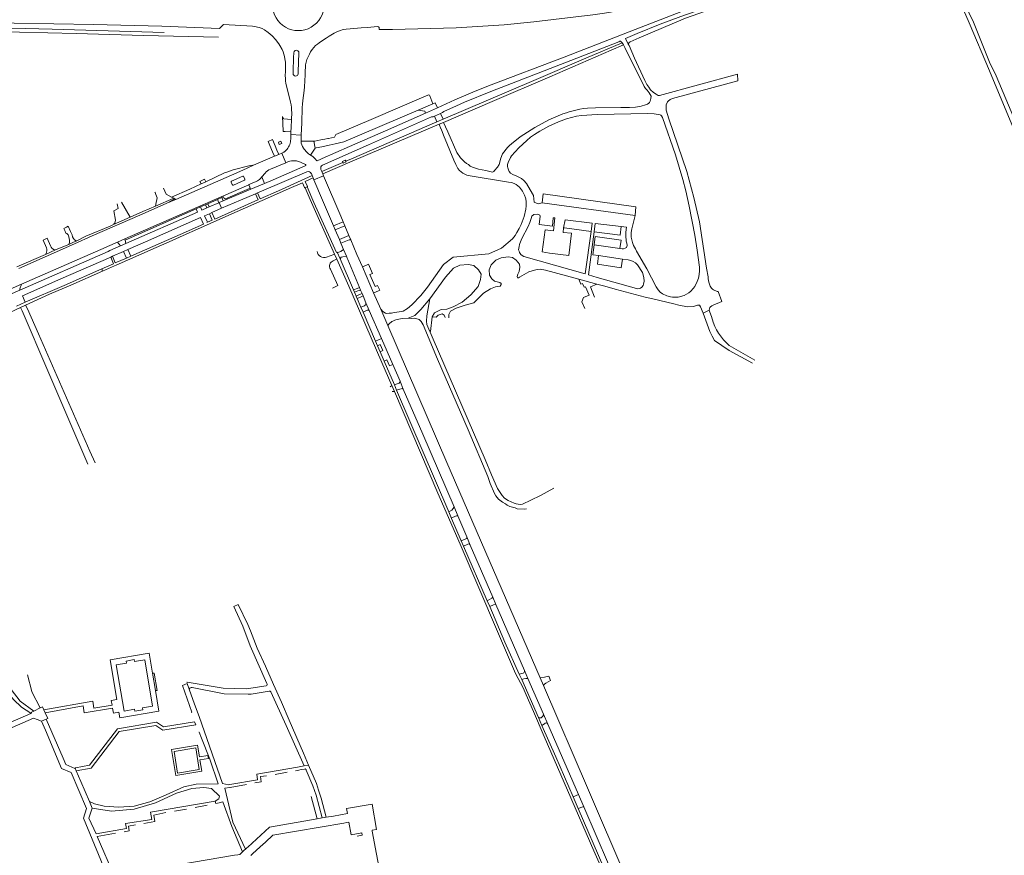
# Model space of a CAD drawing. Extents: x 145000 to 155000, y 457500 to 470000.
# Tile 64 of 196: x 148210 to 148783, y 458962 to 459448. Entities that reach past the tile are written whole.
import ezdxf

# ---------------------------------------------------------------- set-up
doc = ezdxf.new("R2010")
doc.units = 0
doc.header["$LTSCALE"] = 0.2
doc.header["$MEASUREMENT"] = 0
doc.layers.add('kant verharding', color=252, linetype='Continuous', lineweight=0)

msp = doc.modelspace()

# ---------------------------------------------------------------- linework, layer by layer
at = {"layer": 'kant verharding', "lineweight": 0}
for p, q in [((148569.2, 459439.72), (148562.55, 459436.97)), ((148562.55, 459436.97), (148564.08, 459433.65)), ((148561.27, 459433.14), (148560.49, 459434.38)), ((148561.27, 459433.14), (148562.1, 459431.7)), ((148564.54, 459432.77), (148564.08, 459433.65)), ((148365.27, 459409.32), (148367.74, 459399.83)), ((148441.92, 459395.25), (148450.53, 459398.94)), ((148453.09, 459396.63), (148446.18, 459393.58)), ((148363.63, 459390.11), (148363.04, 459391.5)), ((148363.04, 459391.5), (148363.39, 459383.16)), ((148368.38, 459393.82), (148368.26, 459389.9)), ((148451.41, 459391.76), (148454.95, 459393.33)), ((148452.7, 459388.44), (148451.41, 459391.76)), ((148454.95, 459393.33), (148456.4, 459389.96)), ((148368.26, 459389.9), (148363.63, 459390.11)), ((148368.05, 459385.19), (148367.94, 459382.71)), ((148368.26, 459389.9), (148368.05, 459385.19)), ((148373.92, 459380.75), (148374.19, 459387.86)), ((148452.7, 459388.44), (148403.12, 459367.04)), ((148454.13, 459387.11), (148403.47, 459365.55)), ((148456.4, 459389.96), (148452.7, 459388.44)), ((148454.13, 459387.11), (148456.73, 459388.17)), ((148455.18, 459384.49), (148454.13, 459387.11)), ((148457.85, 459385.63), (148456.73, 459388.17)), ((148459.2, 459382.58), (148457.85, 459385.63)), ((148363.39, 459383.16), (148363.4, 459382.9)), ((148363.4, 459382.9), (148364.56, 459382.85)), ((148364.56, 459382.85), (148367.94, 459382.71)), ((148367.83, 459379.38), (148367.8, 459378.34)), ((148367.89, 459381.09), (148367.83, 459379.38)), ((148367.94, 459382.71), (148367.89, 459381.09)), ((148373.92, 459380.75), (148367.89, 459381.09)), ((148373.86, 459379.07), (148373.92, 459380.75)), ((148455.19, 459384.47), (148455.18, 459384.49)), ((148456.72, 459380.67), (148455.19, 459384.47)), ((148357.19, 459378.12), (148354.61, 459376.97)), ((148354.61, 459376.97), (148357.22, 459370.99)), ((148358.79, 459374.43), (148357.19, 459378.12)), ((148359.81, 459372.09), (148358.79, 459374.43)), ((148360.62, 459376.57), (148361.17, 459375.27)), ((148373.8, 459377.28), (148373.86, 459379.07)), ((148373.8, 459377.26), (148373.8, 459377.28)), ((148373.8, 459377.28), (148374.42, 459377.28)), ((148374.42, 459377.28), (148381.28, 459377.21)), ((148381.28, 459377.21), (148381.78, 459377.3)), ((148381.94, 459373.23), (148381.28, 459377.21)), ((148381.78, 459377.3), (148385.4, 459377.96)), ((148358.35, 459368.43), (148346.17, 459363.26)), ((148357.22, 459370.99), (148358.35, 459368.43)), ((148360.93, 459369.53), (148358.35, 459368.43)), ((148360.93, 459369.53), (148359.81, 459372.09)), ((148360.93, 459369.53), (148362.62, 459370.25)), ((148362.62, 459370.25), (148364.92, 459364.68)), ((148379.31, 459369.12), (148379.63, 459369.63)), ((148379.72, 459368.85), (148379.31, 459369.12)), ((148379.63, 459369.63), (148381.94, 459373.23)), ((148382.53, 459373.34), (148381.94, 459373.23)), ((148346.17, 459363.26), (148339.9, 459360.45)), ((148364.92, 459364.68), (148356.07, 459360.9)), ((148385.89, 459359.57), (148398.17, 459364.88)), ((148403.47, 459365.55), (148386.48, 459358.19)), ((148399.8, 459365.58), (148403.12, 459367.04)), ((148333.4, 459357.54), (148300.96, 459343.37)), ((148329.36, 459358.74), (148318.47, 459353.64)), ((148339.9, 459360.45), (148333.4, 459357.54)), ((148339.9, 459356.84), (148333.46, 459353.99)), ((148341.18, 459355.21), (148340.61, 459356.58)), ((148351.04, 459356.47), (148350.25, 459355.59)), ((148352.91, 459358.59), (148351.04, 459356.47)), ((148352.65, 459352.65), (148351.04, 459356.47)), ((148373.97, 459354.41), (148380.27, 459357.25)), ((148380.27, 459357.25), (148379.8, 459358.34)), ((148380.68, 459356.28), (148380.27, 459357.25)), ((148386.95, 459357.07), (148381.35, 459354.71)), ((148385.89, 459359.57), (148385.39, 459360.76)), ((148386.29, 459358.64), (148385.89, 459359.57)), ((148386.48, 459358.19), (148386.29, 459358.64)), ((148386.95, 459357.07), (148386.48, 459358.19)), ((148315.73, 459352.36), (148309.22, 459349.31)), ((148318.47, 459353.64), (148315.73, 459352.36)), ((148328.8, 459345.48), (148343.5, 459351.9)), ((148333.19, 459353.36), (148333.81, 459351.96)), ((148334.47, 459351.69), (148340.94, 459354.52)), ((148343.61, 459351.95), (148343.5, 459351.9)), ((148343.5, 459351.9), (148344.07, 459350.54)), ((148344.51, 459352.34), (148343.61, 459351.95)), ((148347.77, 459353.75), (148344.51, 459352.34)), ((148352.65, 459352.65), (148344.6, 459349.27)), ((148360.71, 459348.45), (148373.97, 459354.41)), ((148377.37, 459350.73), (148376.12, 459350.17)), ((148381.35, 459341.56), (148377.37, 459350.73)), ((148380.82, 459355.95), (148380.68, 459356.28)), ((148381.35, 459354.71), (148380.82, 459355.95)), ((148386.32, 459343.01), (148381.35, 459354.71)), ((148328.8, 459345.48), (148271.35, 459320.38)), ((148288.84, 459347.62), (148288.92, 459347.45)), ((148288.92, 459347.45), (148289.46, 459346.19)), ((148309.22, 459349.31), (148298.58, 459344.7)), ((148328.57, 459342.52), (148344.6, 459349.27)), ((148343.8, 459349.74), (148329.89, 459343.69)), ((148344.07, 459350.54), (148344.6, 459349.27)), ((148348.52, 459347.12), (148347.34, 459346.62)), ((148347.34, 459346.62), (148348.92, 459343.21)), ((148348.52, 459347.12), (148350.08, 459343.71)), ((148360.71, 459348.45), (148350.08, 459343.71)), ((148376.12, 459350.17), (148379.13, 459343.35)), ((148514.53, 459346.58), (148513.98, 459341.4)), ((148274.49, 459333.03), (148269.5, 459341.86)), ((148297.23, 459341.74), (148280.12, 459334.3)), ((148289.26, 459339.53), (148281.89, 459336.29)), ((148299.77, 459344.02), (148289.26, 459339.53)), ((148289.47, 459340.56), (148289.26, 459339.53)), ((148300.36, 459343.7), (148297.23, 459341.74)), ((148297.23, 459341.74), (148300.96, 459343.37)), ((148298.58, 459344.7), (148299.77, 459344.02)), ((148299.77, 459344.02), (148300.36, 459343.7)), ((148300.36, 459343.7), (148300.96, 459343.37)), ((148318.23, 459340.3), (148315.32, 459339.04)), ((148319.55, 459340.87), (148318.23, 459340.3)), ((148319.07, 459338.44), (148318.23, 459340.3)), ((148325.18, 459343.3), (148319.55, 459340.87)), ((148319.55, 459340.87), (148320.35, 459339.01)), ((148325.98, 459341.48), (148320.35, 459339.01)), ((148348.66, 459343.09), (148323.71, 459331.98)), ((148327.76, 459344.42), (148325.18, 459343.3)), ((148325.18, 459343.3), (148325.98, 459341.48)), ((148326.12, 459341.49), (148325.98, 459341.48)), ((148326.12, 459341.49), (148328.57, 459342.52)), ((148327.56, 459338.2), (148326.12, 459341.49)), ((148327.76, 459344.42), (148328.57, 459342.52)), ((148331.92, 459334.15), (148355.98, 459344.78)), ((148348.92, 459343.21), (148348.66, 459343.09)), ((148392.72, 459327.96), (148386.32, 459343.01)), ((148513.98, 459341.4), (148568.05, 459334.05)), ((148280.12, 459334.3), (148252.3, 459322.15)), ((148312.75, 459337.91), (148271.51, 459319.68)), ((148281.89, 459336.29), (148274.49, 459333.03)), ((148310.1, 459324.51), (148331.92, 459334.15)), ((148315.32, 459339.04), (148312.75, 459337.91)), ((148317.71, 459333.8), (148319.48, 459330.1)), ((148320.35, 459339.01), (148319.07, 459338.44)), ((148322.02, 459335.74), (148320.53, 459335.08)), ((148322.19, 459331.31), (148320.53, 459335.08)), ((148327.56, 459338.2), (148322.02, 459335.74)), ((148322.02, 459335.74), (148323.71, 459331.98)), ((148274.49, 459333.03), (148264.79, 459328.74)), ((148317.13, 459329.05), (148303.48, 459322.97)), ((148317.13, 459329.05), (148315.42, 459332.79)), ((148319.48, 459330.1), (148319.11, 459329.93)), ((148322.19, 459331.31), (148319.48, 459330.1)), ((148398.28, 459330.32), (148392.72, 459327.96)), ((148393.66, 459325.75), (148392.72, 459327.96)), ((148393.66, 459325.75), (148399.24, 459328.09)), ((148399.24, 459328.09), (148398.28, 459330.32)), ((148401.68, 459322.42), (148399.24, 459328.09)), ((148236.42, 459325.25), (148237.05, 459323.79)), ((148238.51, 459327.74), (148237.47, 459327.24)), ((148252.3, 459322.15), (148242.18, 459317.65)), ((148274.88, 459310.42), (148303.48, 459322.97)), ((148309.09, 459324.07), (148310.1, 459324.51)), ((148396.1, 459320), (148393.66, 459325.75)), ((148401.68, 459322.42), (148396.1, 459320)), ((148402.75, 459319.92), (148401.68, 459322.42)), ((148526.49, 459326.8), (148527.03, 459326.77)), ((148527.03, 459326.77), (148542.42, 459324.76)), ((148542.42, 459324.76), (148538.99, 459300.12)), ((148540.94, 459299.55), (148544.15, 459324.54)), ((148223.94, 459319.77), (148226.31, 459320.83)), ((148242.18, 459317.65), (148225.11, 459310.06)), ((148226.31, 459320.83), (148228.21, 459316.36)), ((148237.26, 459316.5), (148231.07, 459313.99)), ((148238.81, 459317.13), (148237.26, 459316.5)), ((148241.52, 459318.46), (148238.81, 459317.13)), ((148243.02, 459319.2), (148241.52, 459318.46)), ((148267.04, 459318.49), (148261.36, 459316)), ((148262.57, 459313.61), (148268.79, 459316.34)), ((148271.35, 459320.38), (148267.04, 459318.49)), ((148268.79, 459316.34), (148271.95, 459317.73)), ((148271.51, 459319.68), (148271.35, 459320.38)), ((148271.95, 459317.73), (148271.51, 459319.68)), ((148273.02, 459314.22), (148283.43, 459318.8)), ((148289.53, 459315.43), (148297.17, 459318.8)), ((148397.02, 459317.85), (148396.1, 459320)), ((148398.5, 459314.23), (148397.02, 459317.85)), ((148406.35, 459311.32), (148402.75, 459319.92)), ((148544.19, 459317.03), (148543.45, 459311.07)), ((148544.78, 459321.79), (148544.19, 459317.03)), ((148559.18, 459314.87), (148544.19, 459317.03)), ((148544.78, 459321.79), (148559.88, 459319.75)), ((148559.88, 459319.75), (148559.18, 459314.87)), ((148208.57, 459304.09), (148225.25, 459311.44)), ((148210.3, 459290.64), (148261.63, 459313.19)), ((148260.49, 459315.62), (148211.28, 459294.03)), ((148231.07, 459313.99), (148225.25, 459311.44)), ((148261.36, 459316), (148260.49, 459315.62)), ((148261.63, 459313.19), (148262.57, 459313.61)), ((148264.15, 459310.31), (148270.51, 459313.11)), ((148270.51, 459313.11), (148273.02, 459314.22)), ((148272.33, 459309.3), (148270.51, 459313.11)), ((148272.86, 459308.08), (148289.53, 459315.43)), ((148273.02, 459314.22), (148274.88, 459310.42)), ((148394.82, 459312.64), (148396.5, 459308.91)), ((148400.19, 459310.34), (148398.5, 459314.23)), ((148409.47, 459304.12), (148406.35, 459311.32)), ((148543.45, 459311.07), (148546.75, 459310.7)), ((148546.75, 459310.7), (148560.7, 459308.63)), ((148560.46, 459314.68), (148559.18, 459314.87)), ((148225.11, 459310.06), (148209.82, 459303.26)), ((148234.24, 459297.15), (148263.15, 459309.87)), ((148257.93, 459302.98), (148264.77, 459305.98)), ((148263.15, 459309.87), (148264.15, 459310.31)), ((148264.77, 459305.98), (148263.15, 459309.87)), ((148264.15, 459310.31), (148265.77, 459306.42)), ((148265.43, 459304.81), (148266.42, 459305.24)), ((148265.77, 459306.42), (148272.33, 459309.3)), ((148266.42, 459305.24), (148272.86, 459308.08)), ((148272.33, 459309.3), (148274.88, 459310.42)), ((148396.5, 459308.91), (148404.35, 459290.76)), ((148400.68, 459309.22), (148400.19, 459310.34)), ((148400.97, 459308.51), (148400.68, 459309.22)), ((148407.82, 459292.14), (148400.97, 459308.51)), ((148538.99, 459300.12), (148503.31, 459310.28)), ((148560.7, 459308.63), (148563.94, 459308.2)), ((148569.47, 459305.32), (148572.32, 459300.81)), ((148257.93, 459302.98), (148258.43, 459301.72)), ((148258.43, 459301.72), (148265.43, 459304.81)), ((148410.1, 459304.39), (148409.47, 459304.12)), ((148416.02, 459289.01), (148409.47, 459304.12)), ((148515.93, 459302.31), (148535.28, 459296.96)), ((148201.69, 459289.76), (148211.28, 459294.03)), ((148234.24, 459297.15), (148211.83, 459287.35)), ((148535.28, 459296.96), (148545.76, 459294.07)), ((148545.76, 459294.07), (148550.37, 459292.89)), ((148204.52, 459288.1), (148210.3, 459290.64)), ((148404.35, 459290.76), (148406.47, 459291.6)), ((148404.35, 459290.76), (148404.86, 459289.55)), ((148404.86, 459289.55), (148406.85, 459290.17)), ((148404.86, 459289.55), (148405.85, 459287.21)), ((148405.85, 459287.21), (148407.77, 459288.08)), ((148406.47, 459291.6), (148407.82, 459292.14)), ((148406.85, 459290.17), (148408.45, 459290.68)), ((148407.77, 459288.08), (148409.27, 459288.74)), ((148408.45, 459290.68), (148407.82, 459292.14)), ((148408.45, 459290.68), (148409.27, 459288.74)), ((148409.27, 459288.74), (148409.89, 459287.27)), ((148416.02, 459289.01), (148416.72, 459289.32)), ((148420.13, 459279.53), (148416.02, 459289.01)), ((148550.37, 459292.89), (148556.4, 459291.25)), ((148556.4, 459291.25), (148573.8, 459286.6)), ((148213.34, 459283.73), (148208.45, 459281.32)), ((148211.83, 459287.35), (148213.34, 459283.73)), ((148405.85, 459287.21), (148406.47, 459285.73)), ((148406.47, 459285.73), (148408.42, 459286.61)), ((148406.47, 459285.73), (148408.56, 459280.77)), ((148408.42, 459286.61), (148409.89, 459287.27)), ((148409.89, 459287.27), (148411.58, 459283.28)), ((148411.58, 459283.28), (148413.49, 459278.75)), ((148573.8, 459286.6), (148578.39, 459285.54)), ((148210.69, 459280.49), (148213.71, 459281.9)), ((148211.67, 459278.55), (148210.69, 459280.49)), ((148214.76, 459279.78), (148213.71, 459281.9)), ((148408.56, 459280.77), (148410.2, 459281.42)), ((148408.56, 459280.77), (148409.85, 459277.8)), ((148409.85, 459277.8), (148411.81, 459278.79)), ((148417.15, 459260.97), (148409.85, 459277.8)), ((148413.49, 459278.75), (148420.6, 459262.45)), ((148420.13, 459279.53), (148424.35, 459270.06)), ((148433.19, 459278.38), (148427.21, 459277.47)), ((148607.54, 459277.35), (148611.18, 459278.93)), ((148450.08, 459275.11), (148449.09, 459266.62)), ((148450.08, 459275.11), (148452.33, 459274.9)), ((148417.15, 459260.97), (148420.6, 459262.45)), ((148418.28, 459258.36), (148417.15, 459260.97)), ((148420.6, 459262.45), (148427.19, 459247.35)), ((148419.82, 459254.84), (148418.28, 459258.36)), ((148422.19, 459249.37), (148419.82, 459254.84)), ((148428.2, 459235.53), (148422.19, 459249.37)), ((148427.19, 459247.35), (148431.43, 459237.64)), ((148431.43, 459237.64), (148433.27, 459233.13)), ((148425.71, 459234.52), (148426.62, 459235.18)), ((148428.11, 459231.68), (148426.62, 459235.18)), ((148428.2, 459235.53), (148429.78, 459236.16)), ((148429.33, 459232.48), (148428.2, 459235.53)), ((148429.33, 459232.48), (148459.67, 459161.87)), ((148251.03, 459197.1), (148254.16, 459190.35)), ((148459.67, 459161.87), (148461.34, 459157.9)), ((148464.88, 459159.43), (148462.78, 459164.68)), ((148461.34, 459157.9), (148466.88, 459144.91)), ((148464.88, 459159.43), (148470.22, 459147.34)), ((148466.88, 459144.91), (148469.22, 459145.9)), ((148466.88, 459144.91), (148468.27, 459141.84)), ((148470.22, 459147.34), (148472.23, 459142.48)), ((148468.27, 459141.84), (148470.38, 459142.81)), ((148482.03, 459110.04), (148468.27, 459141.84)), ((148472.23, 459142.48), (148485.27, 459112.27)), ((148485.27, 459112.27), (148487.07, 459107.85)), ((148334.71, 459106.71), (148337.18, 459107.85)), ((148483.49, 459106.74), (148482.03, 459110.04)), ((148487.07, 459107.85), (148503.67, 459069.53)), ((148217.35, 459057.28), (148214.76, 459066.99)), ((148289.2, 459057.88), (148287.47, 459067.95)), ((148500.58, 459067.35), (148502.87, 459067.97)), ((148500.58, 459067.35), (148502.22, 459064.3)), ((148503.67, 459069.53), (148505.75, 459064.9)), ((148505.75, 459064.9), (148514.69, 459044.24)), ((148512.79, 459065.38), (148514.7, 459060.92)), ((148517.8, 459066.23), (148518.94, 459063.76)), ((148307.65, 459062.75), (148307.43, 459062.66)), ((148307.63, 459062.11), (148308.83, 459058.69)), ((148308.85, 459058.75), (148308.83, 459058.69)), ((148502.22, 459064.3), (148511.79, 459042.16)), ((148514.7, 459060.92), (148540.9, 459000)), ((148291.22, 459045.99), (148289.2, 459057.88)), ((148222.13, 459047.79), (148218.39, 459045.94)), ((148216.72, 459044.59), (148216.63, 459044.77)), ((148225.06, 459045.03), (148224.33, 459046.72)), ((148268.47, 459042.13), (148291.22, 459045.99)), ((148310.25, 459045.31), (148309.86, 459045.24)), ((148511.79, 459042.16), (148513.75, 459037.67)), ((148514.69, 459044.24), (148517.29, 459038.46)), ((148225.63, 459041.21), (148222.9, 459040.07)), ((148222.9, 459040.07), (148225.15, 459034.82)), ((148225.63, 459041.21), (148235.46, 459018.65)), ((148312.58, 459038.06), (148311.93, 459039.78)), ((148513.75, 459037.67), (148515.34, 459038.58)), ((148517.29, 459038.46), (148535.04, 458997.45)), ((148314.32, 459033.66), (148314.61, 459033.72)), ((148314.61, 459033.72), (148315.97, 459030.28)), ((148375.24, 459021.43), (148378.18, 459014.55)), ((148371.78, 459013.42), (148375.62, 459014.08)), ((148378.18, 459014.55), (148375.62, 459014.08)), ((148242.37, 459012.52), (148242.58, 459012.84)), ((148242.58, 459012.84), (148243.03, 459011.25)), ((148243.03, 459011.25), (148245.72, 459005.04)), ((148358.7, 459009.22), (148365.76, 459010.47)), ((148370.65, 459011.3), (148372.56, 459011.72)), ((148372.56, 459011.72), (148373.98, 459011.96)), ((148373.98, 459011.96), (148375.77, 459012.25)), ((148245.72, 459005.04), (148250.77, 458993.38)), ((148331.7, 459003.13), (148332.47, 459003.26)), ((148332.49, 459001.58), (148332.67, 459001.61)), ((148332.67, 459001.61), (148342.05, 459003.31)), ((148383.11, 458983.28), (148379.79, 458996.32)), ((148535.04, 458997.45), (148532.04, 458996.15)), ((148532.04, 458996.15), (148535, 458989.35)), ((148538.18, 458990.26), (148535.04, 458997.45)), ((148578.7, 458912.08), (148540.9, 459000)), ((148250.77, 458993.38), (148252.45, 458989.54)), ((148319.21, 458991.27), (148312.2, 458989.92)), ((148323.8, 458993.71), (148324.22, 458992.22)), ((148324.22, 458992.22), (148326.21, 458992.66)), ((148326.21, 458992.66), (148326.26, 458992.67)), ((148552.58, 458956.97), (148538.18, 458990.26)), ((148300.27, 458987.88), (148307.21, 458989.06)), ((148392.66, 458985), (148388.34, 458984.26)), ((148400.84, 458986.39), (148392.66, 458985)), ((148535, 458989.35), (148549.88, 458954.91)), ((148386.09, 458983.86), (148383.11, 458983.28)), ((148388.34, 458984.26), (148386.09, 458983.86)), ((148400.49, 458981.15), (148401.65, 458981.34)), ((148401.65, 458981.34), (148402.9, 458974.12)), ((148255.19, 458973.14), (148265.91, 458975)), ((148266.4, 458947.51), (148255.19, 458973.14)), ((148270.92, 458975.86), (148273.91, 458976.39)), ((148402.9, 458974.12), (148409.12, 458975.17)), ((148424.57, 458925.32), (148415.21, 458976.23)), ((148350.06, 458967.02), (148353.07, 458969.77)), ((148303.43, 458956.75), (148335.21, 458962.19)), ((148335.21, 458962.19), (148337.12, 458962.52)), ((148338.53, 458963.03), (148339.7, 458964.11)), ((148344.57, 458962.13), (148345.6, 458963.05)), ((148345.6, 458963.05), (148350.06, 458967.02))]:
    msp.add_line(p, q, dxfattribs=at)
at = {"layer": 'kant verharding', "lineweight": 0, "flags": 128}
for points in [[(148742.05, 459508.14), (148709.2, 459495.42), (148697.01, 459490.56), (148675.97, 459483.09), (148653.73, 459475.97), (148623.62, 459467.26), (148605.83, 459462.77), (148593.18, 459459.9), (148577.25, 459456.54), (148565.02, 459454.16), (148550.2, 459451.53), (148543.46, 459450.63), (148509.13, 459446.62), (148491.83, 459444.91), (148464.09, 459443.17), (148426.91, 459442.11), (148419.29, 459442.11)], [(148567.99, 459442.08), (148600.57, 459454.71), (148625.27, 459462.95), (148643.06, 459469.01), (148662.28, 459475.2), (148684.32, 459482.78), (148702.22, 459489.24), (148737.46, 459502.89)], [(148738.05, 459500.36), (148720.38, 459493.54), (148701.88, 459486.66), (148672.4, 459476.26), (148611.31, 459455.52), (148594.62, 459449.67), (148582.52, 459445.21), (148569.2, 459439.72)], [(148999.88, 458900.82), (148991.87, 458909.25), (148950.26, 459008.38), (148941.41, 459028.77), (148929.01, 459057.4), (148906.98, 459108.18), (148884.02, 459160.57), (148864.53, 459206), (148850.73, 459237.55), (148841.32, 459260.89), (148811.79, 459329.18), (148790.85, 459377.54), (148774.1, 459418.13), (148762.26, 459446.08), (148755.62, 459461.24), (148750.85, 459474.24), (148746.01, 459486.02), (148741.88, 459494.87)], [(149002.17, 458902.32), (148994.9, 458907.77), (148938.15, 459043.76), (148924.92, 459074.26), (148886.98, 459161.16), (148867.79, 459205.85), (148845.76, 459258.38), (148814.69, 459329.59), (148806.75, 459347.19), (148790.84, 459384.87), (148777.88, 459415.22), (148774.04, 459423.05), (148764.71, 459446.46), (148759.36, 459457.67), (148751.26, 459477.99), (148744.15, 459494.49)], [(148570.47, 459437.23), (148597.4, 459448.63), (148623.85, 459457.92), (148646.96, 459465.81), (148669.21, 459473.55)], [(148292.87, 459444.05), (148253.14, 459444.98), (148183.68, 459446.27), (148130.52, 459447.88), (148122.47, 459447.94), (148114.02, 459448.13), (148095.43, 459448.14), (148089.33, 459448.03), (148060.02, 459446.66), (148053.29, 459446.05), (148043.87, 459445.38), (148028.37, 459443.87), (148011.7, 459441.5), (148007.77, 459440.83)], [(148294.2, 459440.48), (148229.09, 459442.31), (148182.26, 459443.41), (148162.43, 459443.96), (148147.03, 459444.22), (148130.28, 459444.76), (148116.73, 459444.97), (148105.13, 459445.3), (148094.57, 459445.33), (148081.51, 459445.11), (148061.42, 459444.41), (148046.7, 459443.26), (148038.23, 459442.3), (148028.56, 459441.09), (148018.23, 459439.6), (148000, 459436.18)], [(148000, 459433.72), (148008.24, 459435.29), (148020.5, 459437.42), (148025.26, 459438.06), (148031, 459438.6), (148048.23, 459440.64), (148053.02, 459441.27), (148064.41, 459442.12), (148070.17, 459442.41), (148093.46, 459442.79), (148099.74, 459442.68), (148108.59, 459442.78), (148114.74, 459442.69), (148122.02, 459442.39), (148147.8, 459441.98), (148162.83, 459441.5), (148210.04, 459440.65), (148243.14, 459439.84), (148282.22, 459438.72), (148325.8, 459437.63)], [(148362.88, 459430.47), (148361.45, 459432.86), (148360.87, 459433.78), (148360.18, 459434.76), (148359.15, 459436.12), (148357, 459438.5), (148354.78, 459440.46), (148352.5, 459441.96), (148351.15, 459442.65), (148349.56, 459443.31), (148346.71, 459443.92), (148345.52, 459444.04), (148328.66, 459444.99), (148326.35, 459442.78), (148292.87, 459444.05)], [(148419.29, 459442.11), (148419.3, 459442.94), (148419.23, 459443.27), (148419.1, 459443.45), (148418.95, 459443.61), (148418.68, 459443.73), (148418.27, 459443.78), (148412.39, 459443.25), (148408.79, 459443.04), (148402.41, 459442.61), (148400.02, 459442.38), (148398.39, 459442.07), (148396.15, 459441.41), (148394.67, 459440.81), (148393.04, 459440.03), (148390.09, 459438.18), (148388.36, 459437.05), (148386.86, 459436.05), (148384.35, 459434.34), (148383.32, 459433.68), (148382.23, 459432.79), (148381.2, 459431.66), (148380.21, 459430.5), (148379.4, 459429.2), (148378.64, 459427.78), (148377.21, 459424.61), (148376.93, 459423.85)], [(148482.77, 459409.33), (148526.73, 459426.09), (148567.99, 459442.08)], [(148564.08, 459433.65), (148564.54, 459434.62), (148565.17, 459434.99), (148570.47, 459437.23)], [(148560.49, 459434.38), (148539.36, 459425.44), (148509.11, 459412.42), (148456.4, 459389.96)], [(148456.73, 459388.17), (148484.88, 459400.37), (148518.37, 459414.62), (148554.13, 459430.19), (148561.27, 459433.14)], [(148562.1, 459431.7), (148573.29, 459408.97), (148574.08, 459407.86), (148574.99, 459406.88), (148576.12, 459405.33), (148577.32, 459403.39), (148577.27, 459402.06), (148576.88, 459400.57), (148576.34, 459399.75), (148575.93, 459399.28), (148575.23, 459398.81), (148574.02, 459398.3), (148571.56, 459397.54), (148568.3, 459396.93), (148564.74, 459396.76), (148559.69, 459396.75), (148545.03, 459396.53), (148540.3, 459396.4), (148538.05, 459396.23), (148535.94, 459395.86), (148533.51, 459395.32), (148529.77, 459394.24), (148528.18, 459393.64), (148526.05, 459393.02), (148517.95, 459389.72), (148509.78, 459385.21), (148505.44, 459382.49), (148501.2, 459379.67), (148496.12, 459375.77), (148495.01, 459374.8), (148493.86, 459373.49), (148490.91, 459369.78), (148489.98, 459367.32), (148488.96, 459363.69), (148488.05, 459362.11), (148486.38, 459360.14), (148485.82, 459359.67), (148485.06, 459359.23), (148483.59, 459359.65), (148481.2, 459360.16), (148476.98, 459360.89), (148473.5, 459362.09), (148472.23, 459362.78), (148471.12, 459363.63), (148470.02, 459364.29), (148468.79, 459365.28), (148466.44, 459367.57), (148464.36, 459370.63), (148459.2, 459382.58)], [(148484.11, 459406.08), (148530.58, 459424.13), (148558.55, 459434.95), (148559.18, 459435.27)], [(148559.18, 459435.27), (148559.5, 459435.27), (148560.49, 459434.38)], [(148627.62, 459416.2), (148582.3, 459403.84), (148581.45, 459403.73), (148580.21, 459404.45), (148578.65, 459405.6), (148577.04, 459407.15), (148575.94, 459408.54), (148574.86, 459410.23), (148573.64, 459412.47), (148567.77, 459425.42), (148564.54, 459432.77)], [(148364.4, 459425.08), (148364.73, 459423.09), (148364.86, 459421.93), (148364.74, 459417.97)], [(148369.25, 459417.8), (148369.49, 459425.84), (148369.61, 459428.59)], [(148372.61, 459428.46), (148372.22, 459417.69)], [(148376.25, 459417.54), (148376.36, 459420.77)], [(148364.74, 459417.97), (148364.66, 459415.28)], [(148369.2, 459416.59), (148369.24, 459417.58), (148369.25, 459417.8)], [(148372.22, 459417.69), (148372.17, 459416.44)], [(148374.19, 459387.86), (148374.52, 459396.79), (148374.65, 459398.8), (148374.87, 459400.79), (148375.25, 459403.77), (148375.59, 459406.74), (148375.79, 459408.79), (148376.19, 459415.76), (148376.25, 459417.54)], [(148611.18, 459278.93), (148611.48, 459280.58), (148611.81, 459281), (148612.62, 459281.59), (148613.33, 459281.83), (148618.38, 459284.01), (148616.29, 459289.77), (148615.79, 459289.78), (148613.67, 459290.78), (148613.03, 459291.24), (148612.54, 459291.75), (148611.7, 459293.03), (148610.89, 459295.35), (148610.44, 459297.23), (148610.45, 459298.28), (148609.52, 459303.47), (148605.39, 459330.36), (148602.16, 459344.52), (148598.14, 459359.51), (148587.57, 459390.28), (148586.06, 459395.16), (148586.01, 459397.46), (148586.13, 459398.26), (148586.93, 459400.05), (148587.26, 459400.52), (148588.5, 459401.51), (148589.78, 459402.11), (148627.79, 459412.3), (148627.62, 459416.2)], [(148482.77, 459409.33), (148473.65, 459405.61), (148463.27, 459401.17), (148453.09, 459396.63)], [(148393.25, 459379.6), (148394.02, 459381.14), (148414.65, 459389.88), (148446.53, 459403.58), (148448.04, 459404.11), (148448.42, 459404.03), (148448.71, 459403.67), (148450.53, 459398.94)], [(148454.95, 459393.33), (148456.02, 459393.81), (148456.86, 459394.43), (148464.11, 459397.72), (148468.92, 459399.81), (148484.11, 459406.08)], [(148450.53, 459398.94), (148451.84, 459399.5), (148453.09, 459396.63)], [(148382.86, 459366.04), (148382.95, 459365.92), (148383.08, 459365.85), (148383.27, 459365.84), (148385.31, 459366.7), (148386.05, 459367.07), (148401.99, 459374.1), (148422.91, 459383.25), (148446.18, 459393.58)], [(148386.37, 459363.34), (148413, 459375.05), (148449.75, 459391.32), (148450.69, 459391.44), (148451.41, 459391.76)], [(148441.92, 459395.25), (148398.77, 459376.8), (148393.73, 459375.64), (148390.16, 459374.87)], [(148441.92, 459395.25), (148445.74, 459394.64), (148446.18, 459393.58)], [(148568.05, 459334.05), (148566.07, 459326.35), (148565.76, 459324.1), (148565.8, 459321.47), (148566.18, 459319.89), (148566.43, 459318.29), (148567.13, 459316.5), (148568.23, 459314.61), (148568.84, 459313.37), (148574.85, 459303.08), (148580.28, 459292.52), (148581.44, 459290.88), (148582.57, 459289.54), (148583.95, 459288.52), (148586.39, 459287.38), (148588.53, 459286.75), (148589.86, 459286.56), (148591.33, 459286.51), (148593.03, 459286.59), (148596.62, 459287.54), (148597.96, 459288.25), (148599.24, 459289.08), (148600.36, 459289.99), (148601.8, 459291.57), (148602.82, 459292.83), (148604.14, 459295.67), (148604.82, 459297.66), (148605.22, 459299.73), (148605.48, 459301.9), (148605.45, 459304.06), (148604.21, 459313.86), (148602.86, 459322.53), (148599.52, 459339.47), (148597.59, 459348.36), (148595.88, 459354.96), (148591.48, 459369.29), (148583.92, 459390.99), (148583.46, 459391.97), (148583.04, 459392.35), (148582.55, 459392.58), (148579.15, 459393.08), (148575.35, 459393.33), (148546.03, 459392.64), (148536.79, 459392.24), (148533.96, 459391.73), (148531.15, 459391.02), (148528.21, 459390.11), (148523.54, 459388.52), (148517.85, 459385.9), (148512.73, 459383.02)], [(148389.45, 459378.73), (148389.7, 459378.78), (148393.25, 459379.6)], [(148456.72, 459380.67), (148462.7, 459366.2), (148463.81, 459363.65), (148465.06, 459361.31), (148465.97, 459360.12), (148467.82, 459358.54), (148469.36, 459357.79), (148470.3, 459357.43), (148472.05, 459357.03), (148494.48, 459353.32), (148496.16, 459353.17), (148497.63, 459352.67), (148498.97, 459351.95), (148500.8, 459350.55), (148502.08, 459348.88), (148502.52, 459348.18), (148503.71, 459345.86), (148504.29, 459344.37), (148504.48, 459343.64), (148504.66, 459341.91), (148504.67, 459339.59), (148504.5, 459337.79), (148503.51, 459333.42), (148501.75, 459328.82), (148500.59, 459326.38), (148499.36, 459324.07), (148498.33, 459322.43), (148496.81, 459320.5)], [(148512.73, 459383.02), (148509.55, 459381.06), (148507.28, 459379.46), (148505, 459377.54), (148500.42, 459373.38), (148496.17, 459368.76), (148495.54, 459367.82), (148494.19, 459364.78), (148493.83, 459363.71), (148493.79, 459362.59), (148493.95, 459361.66), (148494.39, 459360.55), (148494.9, 459359.54), (148495.68, 459358.66), (148496.97, 459357.86), (148499.2, 459356.85)], [(148361.17, 459375.27), (148362.65, 459375.96), (148362.09, 459377.19), (148360.62, 459376.57)], [(148390.16, 459374.87), (148385.85, 459373.95), (148382.53, 459373.34)], [(148385.4, 459377.96), (148387.66, 459378.38), (148389.45, 459378.73)], [(148379.31, 459369.12), (148378.18, 459369.93), (148377.14, 459370.86)], [(148329.36, 459358.74), (148331.16, 459359.47), (148334.29, 459360.61), (148343.45, 459362.97), (148343.49, 459362.84), (148344.15, 459363.01), (148345.84, 459363.32), (148346.17, 459363.26)], [(148352.65, 459352.65), (148357.63, 459354.74), (148376.29, 459362.85)], [(148364.92, 459364.68), (148366.22, 459365.24), (148366.47, 459365.33)], [(148370.07, 459365.87), (148371.25, 459365.71), (148372.4, 459365.43), (148373.49, 459365.05), (148376.34, 459363.72)], [(148398.17, 459364.88), (148397.93, 459365.45), (148399.52, 459366.2), (148399.8, 459365.58)], [(148399.8, 459365.58), (148399.99, 459365.16), (148398.36, 459364.44), (148398.17, 459364.88)], [(148377.18, 459359.41), (148350.81, 459348.09), (148348.52, 459347.12)], [(148398.28, 459330.32), (148396.88, 459333.57), (148386.95, 459357.07)], [(148513.98, 459341.4), (148511.74, 459340.88), (148509.33, 459341.86), (148508.95, 459345.68), (148506.94, 459349.03), (148504.94, 459352.54), (148503.38, 459354.32), (148501.99, 459355.52), (148499.2, 459356.85)], [(148315.73, 459352.36), (148315.06, 459353.83), (148317.73, 459355.1), (148318.47, 459353.64)], [(148374.6, 459353.02), (148366.99, 459349.65), (148355.98, 459344.78)], [(148375.92, 459350.39), (148374.68, 459353.06), (148374.6, 459353.02)], [(148380.82, 459355.95), (148376.19, 459353.75), (148377.5, 459350.79), (148377.37, 459350.73)], [(148289.46, 459346.19), (148290.26, 459344.36), (148289.47, 459340.56)], [(148293.92, 459349.85), (148295.38, 459346.49), (148298.58, 459344.7)], [(148347.34, 459346.62), (148338.69, 459342.95), (148327.56, 459338.2)], [(148376.12, 459350.17), (148376.04, 459350.13), (148375.92, 459350.39)], [(148568.05, 459334.05), (148568.5, 459339.04), (148514.53, 459346.58)], [(148266.93, 459340.73), (148267.53, 459338.18), (148264.9, 459336.82), (148265.95, 459331.27), (148265.55, 459329.51), (148265.01, 459329.27), (148264.79, 459328.74)], [(148327.76, 459344.42), (148328.71, 459344.83), (148329.1, 459343.96)], [(148379.13, 459343.35), (148393.28, 459311.58), (148394.69, 459308.59), (148401.6, 459292.9), (148420.87, 459248.59), (148426.62, 459235.18)], [(148394.82, 459312.64), (148394.5, 459312.48), (148387.91, 459327.1), (148381.35, 459341.56)], [(148271.95, 459317.73), (148313.61, 459336.04)], [(148313.61, 459336.04), (148312.75, 459337.91)], [(148316.2, 459337.18), (148315.32, 459339.04)], [(148319.07, 459338.44), (148316.2, 459337.18)], [(148320.53, 459335.08), (148317.7, 459333.83), (148317.71, 459333.8)], [(148501.69, 459311.43), (148500.87, 459312.57), (148500.56, 459313.22), (148500.34, 459314.02), (148500.55, 459315.92), (148500.81, 459317.1), (148501.09, 459317.69), (148502.14, 459320.66), (148505.81, 459327.69), (148506.82, 459329.97), (148507.62, 459332.29), (148507.97, 459333.64)], [(148507.97, 459333.64), (148509.25, 459334.69), (148511.22, 459334.85), (148512.6, 459334.22), (148512.88, 459333.7), (148512.28, 459328.77), (148520.09, 459327.76), (148520.38, 459332.68), (148521.3, 459332.59), (148520.59, 459325.1), (148515.67, 459325.73), (148513.93, 459312.97), (148518.35, 459312.18), (148529.51, 459310.73), (148531.02, 459323.71), (148526.29, 459324.21), (148526.49, 459326.8)], [(148264.79, 459328.74), (148262.9, 459327.91), (148248.68, 459322.02), (148243.02, 459319.2)], [(148315.42, 459332.79), (148315.41, 459332.82), (148283.43, 459318.8)], [(148526.49, 459326.8), (148527.35, 459331.56), (148543.11, 459329.66), (148542.42, 459324.76)], [(148560.01, 459327.61), (148544.78, 459329.45), (148544.15, 459324.54)], [(148237.47, 459327.24), (148235.92, 459326.48), (148236.42, 459325.25)], [(148240.66, 459322.69), (148239.84, 459324.75), (148238.51, 459327.74)], [(148238.81, 459317.13), (148239.11, 459318.3), (148239.19, 459319.51), (148239.04, 459320.84), (148238.58, 459322.21)], [(148297.17, 459318.8), (148301.06, 459320.52), (148309.09, 459324.07)], [(148544.15, 459324.54), (148559.29, 459322.56), (148560.01, 459327.61)], [(148562.24, 459314.98), (148562.99, 459315.38), (148563.43, 459316.63), (148563.23, 459318.03), (148562.84, 459319.19), (148562.64, 459322.44), (148562.72, 459324.39), (148563.08, 459327.19), (148560.01, 459327.61)], [(148225.79, 459315.18), (148225.78, 459315.22), (148223.94, 459319.77)], [(148228.21, 459316.36), (148228.54, 459315.59), (148228.98, 459314.99)], [(148267.04, 459318.49), (148267.94, 459317.65), (148268.79, 459316.34)], [(148397.02, 459317.85), (148401.77, 459319.82), (148402.75, 459319.92)], [(148496.81, 459320.5), (148490.31, 459315), (148482.92, 459311.71), (148462.34, 459309.73), (148456.72, 459305.5), (148447.28, 459292.29), (148443.48, 459287.48), (148438.29, 459282.08), (148435.69, 459280.03), (148433.19, 459278.38)], [(148225.25, 459311.44), (148225.79, 459312.5), (148226.01, 459313.68), (148225.97, 459314.46), (148225.79, 459315.18)], [(148388.68, 459309.82), (148392.81, 459311.39), (148393.28, 459311.58)], [(148394.82, 459312.64), (148395.25, 459312.56), (148396.87, 459313.11)], [(148396.87, 459313.11), (148397.23, 459313.23), (148398.5, 459314.23)], [(148501.69, 459311.43), (148502.4, 459310.72), (148503.31, 459310.28)], [(148546.75, 459310.7), (148546.09, 459305.76), (148559.93, 459303.69), (148560.7, 459308.63)], [(148560.46, 459314.68), (148561.37, 459314.69), (148562.24, 459314.98)], [(148392.48, 459307.64), (148394.14, 459308.37), (148394.69, 459308.59)], [(148396.5, 459308.91), (148397.16, 459309.75), (148398.04, 459310.04), (148400.19, 459310.34)], [(148416.72, 459289.32), (148419.54, 459290.53), (148418.3, 459293.41), (148416.86, 459292.79), (148413.88, 459299.7), (148415.39, 459300.35), (148413.1, 459305.68), (148410.1, 459304.39)], [(148448.74, 459285.68), (148457.75, 459298.26), (148462.42, 459303.43), (148466.2, 459305.12), (148470.91, 459305.55), (148474.25, 459305.01), (148477, 459302.44), (148478.46, 459299.94), (148478.24, 459296.88), (148476.76, 459292.67), (148472.44, 459287.92), (148467.45, 459283.69), (148462.3, 459281.03), (148458.67, 459279.59), (148455.35, 459279.44), (148451.5, 459277.53), (148450.08, 459275.11)], [(148459.68, 459274.59), (148459.81, 459276.51), (148460.77, 459278.43), (148463.97, 459280.23), (148469.33, 459281.9), (148474.29, 459283.21), (148479.8, 459288.84), (148483.92, 459291.46), (148486.94, 459292.48), (148489.66, 459292.88), (148490.21, 459293.85), (148490.14, 459294.48), (148489.4, 459295.05), (148486.37, 459295.87), (148484.71, 459297.19), (148483.3, 459299.44), (148483.2, 459302.48), (148484.37, 459305.4), (148487.11, 459307.99), (148490.18, 459309.38), (148494.32, 459309.98), (148496.85, 459309.53), (148498.86, 459308.1), (148500.78, 459305.74), (148501.08, 459303.99), (148500.57, 459301.4), (148499.81, 459299.88), (148499.45, 459298.64), (148499.61, 459297.89), (148500.25, 459297.7), (148500.9, 459298.12), (148506.33, 459301.34), (148509.46, 459302.2), (148511.15, 459302.61), (148512.85, 459302.76), (148515.93, 459302.31)], [(148213.34, 459283.73), (148236.03, 459293.42), (148257.93, 459302.98)], [(148258.43, 459301.72), (148240.01, 459293.52), (148227.56, 459288.21), (148213.71, 459281.9)], [(148392.18, 459291.83), (148395.28, 459293.29), (148390.94, 459302.81)], [(148568.9, 459291.56), (148545.94, 459298.06), (148540.94, 459299.55)], [(148572.32, 459300.81), (148573.05, 459297.98), (148573.23, 459295.77), (148572.98, 459294.17), (148572.69, 459293.43), (148571.87, 459292.36)], [(148211.28, 459294.03), (148210.28, 459291.33), (148210.3, 459290.64)], [(148535.28, 459296.96), (148536.49, 459294.1), (148537.53, 459294.53), (148538.52, 459292.3), (148539.24, 459292.61), (148541.29, 459287.76), (148537.97, 459286.39), (148537.07, 459283.86), (148538.74, 459279.93)], [(148544.5, 459286.65), (148542.05, 459292.49), (148545.76, 459294.07)], [(148436.06, 459274.3), (148440.03, 459275.91), (148443.53, 459279.45), (148448.74, 459285.68)], [(148448.74, 459285.68), (148447.04, 459275.74), (148446.7, 459272.62), (148446.93, 459270.62), (148480.8, 459192.28)], [(148578.39, 459285.54), (148590.52, 459282.62), (148593.47, 459281.95), (148598.58, 459280.96), (148601.96, 459281.16), (148604.37, 459281.98), (148605.07, 459281.89), (148605.42, 459281.94), (148606.06, 459280.9), (148607.54, 459277.35)], [(148134.92, 459246.54), (148155.17, 459255.43), (148194.76, 459273.18), (148210.69, 459280.49)], [(148249.83, 459189.56), (148226.67, 459243.81), (148211.67, 459278.55)], [(148251.03, 459197.1), (148221.11, 459265.15), (148214.76, 459279.78)], [(148425.11, 459277.23), (148423.64, 459277.1), (148422.9, 459277.29), (148421.41, 459278.14), (148420.13, 459279.53)], [(148427.21, 459277.47), (148426.38, 459277.34), (148425.11, 459277.23)], [(148452.33, 459274.9), (148453.53, 459276.16), (148455.78, 459276.79), (148457.1, 459276.09), (148457.57, 459274.68)], [(148614.24, 459261.45), (148612.8, 459263.92), (148611.54, 459266.69), (148607.54, 459277.35)], [(148637.69, 459249.86), (148622.66, 459258.45), (148619.4, 459261.67), (148616.45, 459265.62), (148615.35, 459267.53), (148614.4, 459269.5), (148613.46, 459271.99), (148612.43, 459275.28), (148611.47, 459277.8), (148611.18, 459278.93)], [(148424.35, 459270.06), (148425.11, 459271.1), (148426.58, 459272.38), (148427.18, 459272.7)], [(148427.18, 459272.7), (148427.92, 459273.09), (148428.29, 459273.22)], [(148428.29, 459273.22), (148428.97, 459273.45), (148431.56, 459273.99), (148433.03, 459274.17), (148436.06, 459274.3)], [(148504.93, 459163.47), (148503.93, 459163.28), (148499.53, 459163.57), (148498.29, 459164.04), (148495.25, 459164.96), (148493.64, 459165.73), (148492.67, 459166.44), (148490.88, 459167.37), (148488.71, 459169.23), (148487.87, 459170.09), (148487.13, 459171.08), (148486.23, 459172.54), (148483.83, 459178.33), (148482.38, 459182.23), (148470.9, 459209.41), (148453.17, 459250.57), (148444.84, 459270.5), (148443.71, 459272.45), (148442.5, 459273.49), (148441.83, 459273.77), (148439.86, 459274.28), (148438.06, 459274.23), (148437.06, 459274.32), (148436.06, 459274.3)], [(148424.35, 459270.06), (148458.49, 459190.44), (148512.79, 459065.38)], [(148419.82, 459254.84), (148421.42, 459255.53), (148419.91, 459259.06), (148418.28, 459258.36)], [(148636.35, 459248.19), (148622.63, 459255.52), (148614.24, 459261.45)], [(148427.19, 459247.35), (148425.3, 459246.55), (148423.79, 459250.06), (148422.19, 459249.37)], [(148428.11, 459231.68), (148428.07, 459231.66), (148426.85, 459231.71)], [(148552.37, 458946.44), (148548.65, 458954.31), (148544.03, 458964.78), (148528.74, 459000), (148515.16, 459031.14), (148509.03, 459045.67), (148504.74, 459055.4), (148503, 459059.53), (148498.47, 459067.88), (148488.1, 459092.18), (148466.26, 459142.96), (148453.36, 459172.72), (148428.11, 459231.68)], [(148433.27, 459233.13), (148432.52, 459233.44), (148429.33, 459232.48)], [(148462.78, 459164.68), (148444.61, 459206.97), (148433.27, 459233.13)], [(148480.8, 459192.28), (148484.52, 459183.2), (148487.99, 459175.39), (148488.75, 459174.1), (148490.66, 459171.2), (148492.17, 459169.8), (148494.22, 459168.47), (148497.75, 459166.9), (148498.97, 459166.51), (148501.22, 459166.12), (148502.65, 459166.18), (148507.4, 459168.55), (148512.94, 459171.33), (148520.78, 459175.62)], [(148459.67, 459161.87), (148461.51, 459162.85), (148462.29, 459163.67), (148462.78, 459164.68)], [(148461.34, 459157.9), (148461.54, 459158.34), (148463.58, 459159.27), (148464.16, 459159.41), (148464.88, 459159.43)], [(148174.16, 459141.62), (148174.83, 459139.22), (148178.04, 459133.33), (148183.87, 459119.95), (148192.87, 459099.12), (148198.07, 459087.68), (148204.3, 459074.3), (148203.68, 459070.86), (148202.76, 459068.12), (148202.65, 459064.07), (148205.3, 459058.5), (148210.47, 459051.78), (148218.39, 459045.94)], [(148482.03, 459110.04), (148484.7, 459111.58), (148485.27, 459112.27)], [(148354.01, 459061.98), (148344.24, 459083.87), (148340, 459095.35), (148334.71, 459106.71)], [(148337.18, 459107.85), (148342.84, 459096.26), (148344.44, 459092.66), (148348.27, 459082.59), (148353.1, 459072.06), (148357.75, 459061.35), (148362.41, 459051.09), (148366.99, 459040.72), (148375.24, 459021.43)], [(148487.07, 459107.85), (148485.73, 459107.66), (148483.49, 459106.74)], [(148483.49, 459106.74), (148492.39, 459086.07), (148500.58, 459067.35)], [(148287.47, 459067.95), (148285.5, 459079.65), (148262.77, 459075.8), (148266.65, 459052.76), (148263.52, 459052.23), (148264.01, 459049.44), (148253.39, 459047.61), (148252.67, 459051.75), (148224.33, 459046.72)], [(148270.99, 459045.99), (148276.91, 459047.01), (148277.13, 459045.84), (148281.85, 459046.66), (148281.65, 459047.83), (148287.52, 459048.89), (148282.98, 459075.74), (148277.07, 459074.74), (148276.85, 459075.93), (148272.12, 459075.09), (148272.34, 459073.92), (148266.4, 459072.93), (148270.99, 459045.99)], [(148287.47, 459067.95), (148288.36, 459068.09), (148290.1, 459058.02), (148289.2, 459057.88)], [(148505.75, 459064.9), (148504.53, 459064.94), (148503.32, 459064.76), (148502.22, 459064.3)], [(148512.79, 459065.38), (148515.33, 459065.62), (148517.8, 459066.23)], [(148201.26, 459060.77), (148202.93, 459057.4), (148206.63, 459052.62), (148211.25, 459048.17), (148216.63, 459044.77)], [(148307.63, 459062.11), (148304.93, 459060.94), (148310.25, 459045.31)], [(148307.65, 459062.75), (148328.51, 459059.23), (148342.06, 459058.86), (148353.54, 459060.73)], [(148355.22, 459057.48), (148344.87, 459055.82), (148343.02, 459055.77), (148329.04, 459056.02), (148310.56, 459059.7)], [(148518.94, 459063.76), (148516.22, 459062.25), (148515.38, 459061.68), (148514.7, 459060.92)], [(148222.13, 459047.79), (148217.37, 459057.21), (148217.35, 459057.28)], [(148308.83, 459058.69), (148311.87, 459050.08), (148314.64, 459042.77), (148328.17, 459003.86), (148331.7, 459003.13)], [(148375.62, 459014.08), (148365.1, 459037.64), (148356.24, 459057.09)], [(148224.33, 459046.72), (148223.56, 459048.5), (148222.13, 459047.79)], [(148225.06, 459045.03), (148247.06, 459048.98), (148247.77, 459044.87), (148264.28, 459047.61), (148264.74, 459044.82), (148267.92, 459045.34), (148268.47, 459042.13)], [(148218.36, 459041.88), (148187.05, 459028.35), (148181.15, 459030.06), (148160.74, 459021.23), (148157.86, 459015.73), (148118.7, 458998.6)], [(148204.47, 459039.34), (148204.67, 459039.42), (148216.72, 459044.59)], [(148218.39, 459045.94), (148217.02, 459045.26), (148217.2, 459044.79), (148216.72, 459044.59)], [(148218.36, 459041.88), (148220.34, 459041.06), (148222.9, 459040.07)], [(148225.63, 459041.21), (148226.56, 459041.58), (148225.06, 459045.03)], [(148311.93, 459039.78), (148293.87, 459036.79), (148289.8, 459039.51), (148267.12, 459035.73), (148250.84, 459014.53), (148242.71, 459013.03), (148242.58, 459012.84)], [(148243.03, 459011.25), (148251.83, 459012.84), (148268.11, 459034.04), (148289.42, 459037.59), (148293.48, 459034.86), (148312.58, 459038.06)], [(148513.75, 459037.67), (148521.87, 459019.43), (148532.04, 458996.15)], [(148225.15, 459034.82), (148234.62, 459012.68), (148240.19, 459010.19), (148249.17, 458989.35), (148247.28, 458983.7), (148262.47, 458947.07)], [(148315.97, 459030.28), (148320.79, 459018.09), (148325.65, 459003.72), (148312.82, 459003.54), (148305.61, 459001.88), (148295.43, 458997.21), (148285.91, 458993.33), (148276.72, 458990.79), (148267.97, 458990.2), (148259.44, 458990.77), (148253.7, 458992.05), (148250.77, 458993.38)], [(148298.57, 459023.59), (148313.61, 459026.14), (148314.71, 459019.47), (148319.72, 459020.24), (148320.03, 459018.43), (148314.96, 459017.66), (148316.06, 459011.06), (148301.06, 459008.49), (148298.57, 459023.59)], [(148302.04, 459009.9), (148314.67, 459012.04), (148312.62, 459024.72), (148299.96, 459022.58), (148302.04, 459009.9)], [(148235.46, 459018.65), (148237.04, 459015.03), (148242.37, 459012.52)], [(148332.47, 459003.26), (148348.44, 459006), (148348.17, 459009.33), (148371.78, 459013.42)], [(148388.34, 458984.26), (148385.57, 458995.31), (148384, 459000), (148382.78, 459003.82), (148378.18, 459014.55)], [(148346.96, 459004.21), (148350.68, 459004.94), (148350.32, 459007.9), (148353.76, 459008.37)], [(148386.09, 458983.86), (148382.68, 458997.13), (148380.73, 459002.52), (148376.81, 459011.66)], [(148323.8, 458993.71), (148326.06, 458994.9), (148326.45, 458996.62), (148321.72, 459001), (148317.29, 459001.5), (148310.23, 459001.07), (148301.47, 458998.25), (148289.27, 458992.68), (148276.82, 458989.05), (148263.7, 458987.83), (148252.45, 458989.54)], [(148341.46, 458965.68), (148334.17, 458981.48), (148329.48, 459001.23), (148332.49, 459001.58)], [(148254.69, 458974.57), (148272.35, 458977.66), (148271.83, 458980.63), (148287.05, 458983.02), (148286.36, 458987.18), (148323.8, 458993.71)], [(148326.26, 458992.67), (148328.37, 458993.15), (148333.55, 458978.97), (148339.7, 458964.11)], [(148415.21, 458976.23), (148415.11, 458976.77), (148417.66, 458977.17), (148415.16, 458991.95), (148400.26, 458989.44), (148400.84, 458986.39)], [(148535, 458989.35), (148537.6, 458990.3), (148538.18, 458990.26)], [(148252.45, 458989.54), (148250.52, 458983.78), (148254.69, 458974.57)], [(148282.5, 458980.7), (148288.86, 458981.8), (148288.25, 458985.58), (148295.12, 458986.96)], [(148273.91, 458976.39), (148273.54, 458979.19), (148277.53, 458979.87)], [(148342.91, 458966.91), (148355.44, 458978.57), (148383.11, 458983.28)], [(148353.07, 458969.77), (148357.48, 458973.79), (148398.73, 458980.87)], [(148398.73, 458980.87), (148398.77, 458980.88), (148400.49, 458981.15)], [(148409.12, 458975.17), (148409.35, 458973.78), (148406.54, 458973.31)], [(148337.12, 458962.52), (148338.17, 458962.7), (148338.53, 458963.03)], [(148339.7, 458964.11), (148340.81, 458965.13), (148341.46, 458965.68)], [(148341.46, 458965.68), (148342.33, 458966.43), (148342.91, 458966.91)]]:
    msp.add_lwpolyline(points, dxfattribs=at)
at = {"layer": 'kant verharding', "lineweight": 0, "extrusion": (0, 0, -1)}
for centre, radius, start, end in [((-148372.23, 459456.38), 14.93, 179.9981, 0.0019), ((-148358.72, 459378.41), 9.07, 200.2802, 220.0182), ((-148358.67, 459378.44), 9.13, 180.6332, 200.3422), ((-148386.85, 459380.6), 13.75, 314.9171, 327.2799), ((-148245.8, 459323.62), 5.22, 302.2006, 349.7928), ((-148387.18, 459313.43), 3.91, 247.39, 355.8439), ((-148393.52, 459304.64), 3.17, 324.5704, 70.8423), ((-148563.05, 459299.72), 8.52, 95.9923, 138.8893), ((-148412.62, 459277.82), 1.27, 50.2956, 132.9873), ((-148471.19, 459141.98), 1.15, 45.55, 154.4801), ((-148512.6, 459044.09), 2.1, 175.7137, 292.8908), ((-148516.28, 459037.94), 1.14, 33.9041, 152.6569), ((-148376.16, 459011.72), 0.658, 54.0167, 185.0221)]:
    msp.add_arc(centre, radius, start, end, dxfattribs=at)
at = {"layer": 'kant verharding', "lineweight": 0}
for centre, radius, start, end in [((148344.81, 459422.44), 19.77, 7.6547, 23.9696), ((148371.11, 459428.54), 1.5, 356.8133, 178.1429), ((148388.7, 459420.08), 12.36, 162.2261, 176.8215), ((148391.49, 459415.01), 26.83, 179.4275, 192.2543), ((148370.69, 459416.52), 1.49, 177.2468, 356.7074), ((148340.66, 459393.87), 27.73, 359.8858, 12.3924), ((148381.4, 459377.7), 7.62, 183.3409, 216.5422), ((148359.45, 459377.56), 7.96, 293.4406, 305.7325), ((148359.43, 459377.6), 8.01, 305.6876, 321.2019), ((148373.02, 459358.22), 12.57, 38.4738, 57.7481), ((148369.52, 459357.17), 8.71, 86.3359, 110.4627), ((148376.11, 459363.3), 0.482, 292.2356, 2.2815), ((148376.11, 459363.3), 0.481, 2.0202, 61.3526), ((148387.23, 459361.54), 2, 115.4678, 202.7402), ((148340.11, 459356.32), 0.562, 27.4084, 111.0323), ((148359.1, 459353.42), 8.07, 112.096, 140.1677), ((148377.95, 459357.55), 2.01, 23.0741, 112.5488), ((148333.61, 459353.55), 0.464, 109.0202, 203.209), ((148334.29, 459352.18), 0.524, 205.2488, 290.9694), ((148340.71, 459354.99), 0.518, 295.8413, 25.6526), ((148344.53, 459360.73), 7.69, 294.8435, 318.0289), ((148343.39, 459350.32), 0.714, 305.6968, 17.563), ((148329.66, 459344.29), 0.642, 210.6175, 291.8627), ((148236.54, 459321.76), 2.09, 12.5106, 75.8641), ((148231.29, 459317.13), 3.15, 222.7758, 265.9725), ((148569.71, 459294.45), 3, 254.1691, 315.9264), ((148409.81, 459283.14), 1.77, 298.221, 4.3398), ((148409.82, 459283.13), 1.76, 282.6113, 298.3332), ((148429.7, 459237.9), 1.75, 272.6692, 351.2128), ((148469.19, 459146.99), 1.09, 271.828, 18.7568), ((148502.42, 459069.18), 1.3, 290.3025, 15.6927), ((148310.29, 459058.18), 1.55, 80.0624, 158.2692), ((148353.5, 459061.46), 0.727, 273.1781, 45.6191), ((148355.51, 459056.7), 0.832, 28.1374, 110.1117)]:
    msp.add_arc(centre, radius, start, end, dxfattribs=at)

doc.saveas('drawing.dxf')
